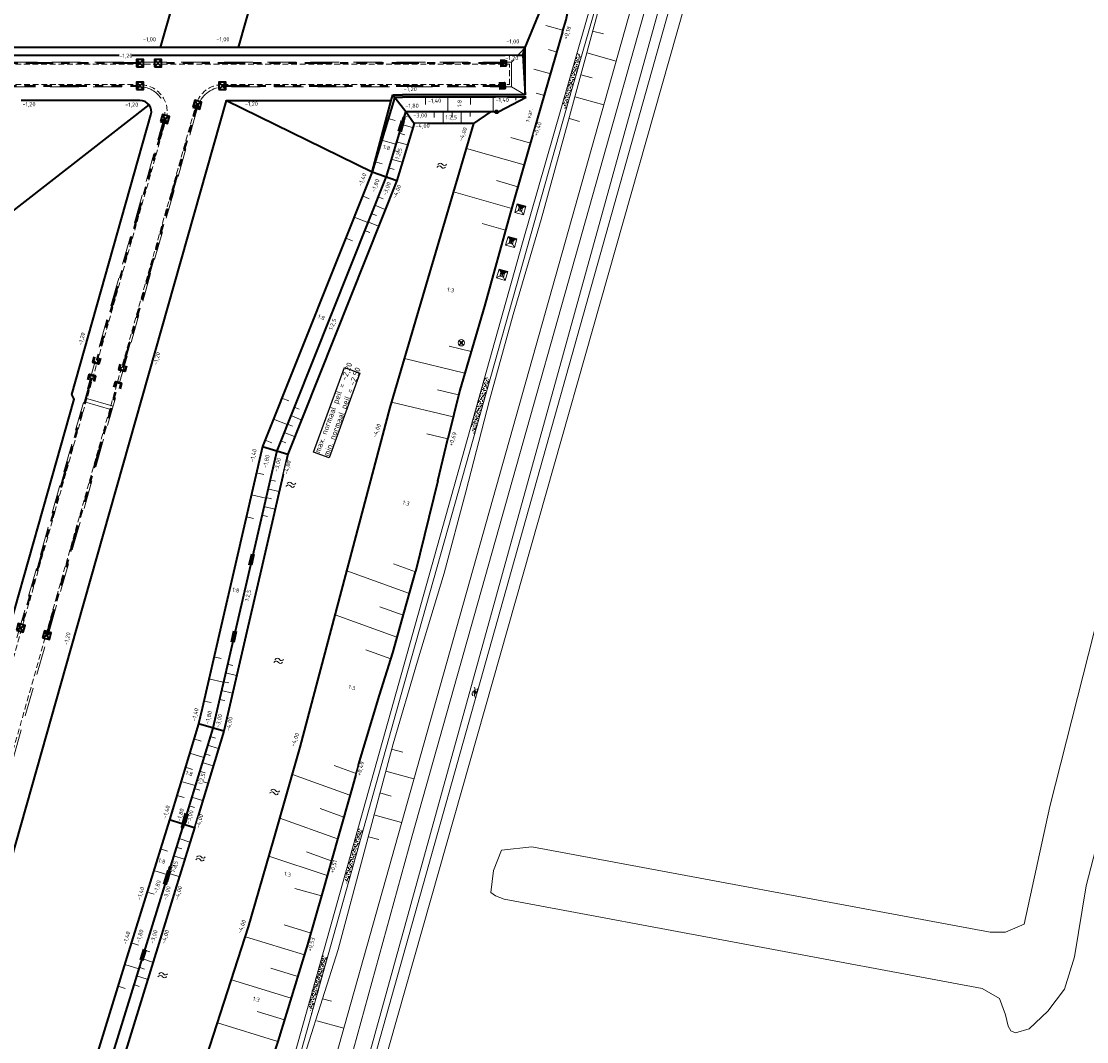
# Model space of a CAD drawing. Header units: metres. Extents: x 239845 to 242720, y 580286 to 584200.
# Tile 102 of 113: x 241046 to 241281, y 583690 to 583916. Entities that reach past the tile are written whole.
import ezdxf

# ---------------------------------------------------------------- set-up
doc = ezdxf.new("R2010")
doc.units = ezdxf.units.M
doc.linetypes.add('DASHED', pattern=[19.05, 12.7, -6.35])
doc.linetypes.add('RI-DRAINAGE', pattern=[19.2, 6, -1.8, 1.8, -1.8, 2.4, -1.8, 1.8, -1.8])
for name, color, linetype, lineweight in [('B-WA-GW-DIJK_KRUIN-G', 3, 'Continuous', 0), ('B-WA-GW-WATERGANG_SLOOT_BODEM-G', 5, 'Continuous', 0), ('B-WE-GR-BOS_GEMENGD-GV', 40, 'Continuous', 13), ('N-WA-RI-DRAINAGE_AFDEKKAP-G', 150, 'Continuous', 50), ('N-WA-RI-DRAINAGE_DRAIN_PP_100-G', 90, 'RI-DRAINAGE', 35), ('N-WE-BV-GELEIDECONSTRUCTIE_GELEIDERAIL_KUNSTWERK_VLP1DL13360-G', 210, 'BV-VLP1DL13360', 35), ('N-WE-GK-BESCHOEIING_DAMWAND_HOUT-G', 130, 'GK-BESCHOEIING', 35), ('N-WE-GW-GROND_ZAND_CUNETZAND-G', 2, 'Continuous', 35), ('N-WE-GW-GRONDWERK-G', 3, 'Continuous', 35), ('N-WE-GW-GRONDWERK-KAVEL-G', 60, 'Continuous', 35), ('N-WE-GW-GRONDWERK_BODEM-G', 2, 'DASHED', 18), ('N-WE-GW-GRONDWERK_BODEM_MEER-G', 150, 'Continuous', 35), ('N-WE-GW-GRONDWERK_INSTEEK_SLEUF-G_CONTOUR_ZANDCUNET', 52, 'Continuous', 35), ('N-WE-GW-GRONDWERK_INSTEEK_TALUD-G', 92, 'Continuous', 35), ('N-WE-GW-HOOGTELIJN-140', 114, 'Continuous', 35), ('N-WE-GW-TALUDARCERING_KORT-G', 90, 'Continuous', 18), ('N-WE-GW-TALUDARCERING_LANG-G', 60, 'Continuous', 13), ('N-WE-OG-TOPOGRAFIE-S @ 0.5', 7, 'Continuous', 18), ('N-WE-RI-HWA_DRAINEINDE-G', 30, 'Continuous', 35), ('N-WE-VH-HELLING_KNIKLIJN-G', 30, 'Continuous', 35), ('N-XX-AL-HOOGTELABEL-T25-M', 7, 'Continuous', 25), ('N-XX-XX-DETAIL3-GD', 2, 'Continuous', 35), ('T-WE-GR-MAAIVELD-G', 3, 'DASHED', 0), ('X-XX-AL-T25', 7, 'Continuous', 25)]:
    doc.layers.add(name, color=color, linetype=linetype, lineweight=lineweight)
for name, color, linetype, lineweight, true_color in [('B-WE-OG-TOPOGRAFIE-S', 9, 'Continuous', 9, 0x808080), ('B-WE-OG-TOPOGRAFIE-S @ 0.2', 9, 'Continuous', 9, 0x808080), ('B-WE-OG-TOPOGRAFIE-S @ 0.5', 9, 'Continuous', 9, 0x808080), ('B-WE-VH-VERHARDING_BETON-A', 7, 'Continuous', 18, 0x656565), ('B-WE-VW-VERKEERSTEKEN_OVERIG-S', 9, 'Continuous', 18, 0x808080), ('B-WE-VW-VERKEERSTEKEN_OVERIG-S @ 0.2', 9, 'Continuous', 18, 0x808080), ('B-WE-VW-VERKEERSTEKEN_OVERIG-S @ 0.5', 9, 'Continuous', 18, 0x808080), ('GBKN', 9, 'Continuous', 0, 0x808080), ('Meerstad  taludlijn-arcering', 9, 'Continuous', 0, 0x808080)]:
    doc.layers.add(name, color=color, linetype=linetype, lineweight=lineweight, true_color=true_color)
doc.styles.add('NLCS-ISO-ANNOTATIVE-T25', font='NLCS-ISO.ttf', dxfattribs={"height": 2.5})
doc.styles.add('NLCS-ISO-M1000-T25', font='NLCS-ISO.ttf', dxfattribs={"height": 2.5})
doc.linetypes.add('BV-VLP1DL13360', pattern='A,2,-1,[249,NLCS.SHX,S=0.5,R=0,X=0,Y=0],-1', length=4)
doc.linetypes.add('GK-BESCHOEIING', pattern='A,30,-5,[1,NLCS.shx,S=1,R=0,X=0,Y=0],-5', length=40)

# ---------------------------------------------------------------- blocks, each defined once
blk = doc.blocks.new('SOG-TOPOGRAFIE_WATER-SO')
at = {"flags": 128}
for points in [[(-1.91, 0.46), (-1.82, 0.6, -0.538831), (0.18, 0.63, 0.605168), (1.86, 0.83, -4.035705)], [(-2.28, -0.81), (-2.19, -0.67, -0.538831), (-0.18, -0.63, 0.605168), (1.49, -0.44, -4.035705)]]:
    blk.add_lwpolyline(points, format="xyb", dxfattribs=at)
blk = doc.blocks.new('*U115')
at = {"layer": 'B-WE-OG-TOPOGRAFIE-S @ 0.2', "xscale": 0.2, "yscale": 0.2, "zscale": 0.2, "rotation": 76.60135591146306}
blk.add_blockref('SOG-TOPOGRAFIE_WATER-SO', (241146.27, 583767.57), dxfattribs=at)
at = {"layer": 'B-WE-OG-TOPOGRAFIE-S @ 0.5', "xscale": 0.5, "yscale": 0.5, "zscale": 0.5, "rotation": 76.60135591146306}
blk.add_blockref('SOG-TOPOGRAFIE_WATER-SO', (241146.27, 583767.57), dxfattribs=at)
blk = doc.blocks.new('*U24')
h = blk.add_hatch(color=256)
h.dxf.hatch_style = 1
h.paths.add_polyline_path([(-1, -1), (0, 0), (-1, 1)])
at = {"flags": 128}
blk.add_lwpolyline([(-1, 1), (-1, -1), (1, -1), (1, 1)], close=True, dxfattribs=at)
for points in [[(-1, 1), (1, -1)], [(-1, -1), (1, 1)]]:
    blk.add_lwpolyline(points, dxfattribs=at)
blk = doc.blocks.new('*U150')
at = {"layer": 'B-WE-VW-VERKEERSTEKEN_OVERIG-S @ 0.2', "xscale": 0.4, "yscale": 0.4, "zscale": 0.4, "rotation": 254.4015765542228}
blk.add_blockref('*U24', (241156.3, 583874.16), dxfattribs=at)
at = {"layer": 'B-WE-VW-VERKEERSTEKEN_OVERIG-S @ 0.5', "rotation": 254.4015765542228}
blk.add_blockref('*U24', (241156.3, 583874.16), dxfattribs=at)
blk = doc.blocks.new('*U151')
at = {"layer": 'B-WE-VW-VERKEERSTEKEN_OVERIG-S @ 0.2', "xscale": 0.4, "yscale": 0.4, "zscale": 0.4, "rotation": 254.4015765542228}
blk.add_blockref('*U24', (241154.28, 583866.94), dxfattribs=at)
at = {"layer": 'B-WE-VW-VERKEERSTEKEN_OVERIG-S @ 0.5', "rotation": 254.4015765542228}
blk.add_blockref('*U24', (241154.28, 583866.94), dxfattribs=at)
blk = doc.blocks.new('*U152')
at = {"layer": 'B-WE-VW-VERKEERSTEKEN_OVERIG-S @ 0.2', "xscale": 0.4, "yscale": 0.4, "zscale": 0.4, "rotation": 254.4015765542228}
blk.add_blockref('*U24', (241152.27, 583859.71), dxfattribs=at)
at = {"layer": 'B-WE-VW-VERKEERSTEKEN_OVERIG-S @ 0.5', "rotation": 254.4015765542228}
blk.add_blockref('*U24', (241152.27, 583859.71), dxfattribs=at)
blk = doc.blocks.new('*U18')
at = {"flags": 128}
for points in [[(-1, 1), (1, -1)], [(-1, -1), (1, 1)]]:
    blk.add_lwpolyline(points, dxfattribs=at)
blk.add_circle((0, 0), 1.41)
blk = doc.blocks.new('*U153')
at = {"layer": 'B-WE-VW-VERKEERSTEKEN_OVERIG-S @ 0.2', "xscale": 0.2, "yscale": 0.2, "zscale": 0.2}
blk.add_blockref('*U18', (241143.25, 583844.69), dxfattribs=at)
at = {"layer": 'B-WE-VW-VERKEERSTEKEN_OVERIG-S @ 0.5', "xscale": 0.5, "yscale": 0.5, "zscale": 0.5}
blk.add_blockref('*U18', (241143.25, 583844.69), dxfattribs=at)
blk = doc.blocks.new('Beeindiging drain')
for points in [[(1.57, 1.57), (-1.58, -1.58)], [(1.57, -1.58), (-1.58, 1.57)]]:
    blk.add_lwpolyline(points)
blk.add_lwpolyline([(-1.58, -1.58), (1.57, -1.58), (1.57, 1.57), (-1.58, 1.57)], close=True)

msp = doc.modelspace()

# ---------------------------------------------------------------- hatches: boundary and pattern name
at = {"layer": 'B-WE-VH-VERHARDING_BETON-A'}
h = msp.add_hatch(dxfattribs=at)
h.set_pattern_fill('AVH-BETON', color=256, scale=0.5, pattern_type=2)
h.set_pattern_definition([(119.62294247, (123728.951, 291597.5609), (-1.0226902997, 0.2812553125), [0.03535534, -0.512652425, 0, -0.512652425]), (119.62294247, (123728.9894, 291597.61024), (-1.0226902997, 0.2812553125), [0.03535534, -0.512652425, 0, -0.512652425]), (52.12294247, (123728.9336, 291597.5916), (1.0226903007, -0.2812553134), [0.0625, -0.374647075, 0, -0.37397075]), (52.12294247, (123728.951, 291597.5609), (1.0226903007, -0.2812553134), [0.0625, -0.374647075, 0, -0.37397075]), (134.62294247, (123729.1258, 291597.2536), (-0.9676081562, -0.252456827), [0.046875, -0.4765625, 0, -0.4765625]), (194.62294247, (123729.1258, 291597.2536), (-0.2651700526, -0.9642016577), [0.046875, -0.4765625, 0, -0.4765625]), (74.62294247, (123729.0804, 291597.2417), (-0.7024381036, 0.7117448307), [0.046875, -0.4765625, 0, -0.4765625])])
edge = h.paths.add_edge_path()
edge.add_line((241168.86, 583908.8), (241165.61, 583897.48))
edge.add_line((241165.61, 583897.48), (241166.38, 583896.12))
edge.add_line((241166.38, 583896.12), (241169.83, 583908.13))
edge.add_arc((241140.94, 583867.65), 49.73, 54.4856, 55.8515)
h = msp.add_hatch(dxfattribs=at)
h.set_pattern_fill('AVH-BETON', color=256, scale=0.5, pattern_type=2)
h.set_pattern_definition([(119.62294247, (123615.5492, 291642.18496), (-1.0226902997, 0.2812553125), [0.03535534, -0.512652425, 0, -0.512652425]), (119.62294247, (123615.58754, 291642.2343), (-1.0226902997, 0.2812553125), [0.03535534, -0.512652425, 0, -0.512652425]), (52.12294247, (123615.5317, 291642.2157), (1.0226903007, -0.2812553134), [0.0625, -0.374647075, 0, -0.37397075]), (52.12294247, (123615.5492, 291642.185), (1.0226903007, -0.2812553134), [0.0625, -0.374647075, 0, -0.37397075]), (134.62294247, (123615.7239, 291641.8776), (-0.9676081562, -0.252456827), [0.046875, -0.4765625, 0, -0.4765625]), (194.62294247, (123615.7239, 291641.8776), (-0.2651700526, -0.9642016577), [0.046875, -0.4765625, 0, -0.4765625]), (74.62294247, (123615.6786, 291641.8658), (-0.7024381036, 0.7117448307), [0.046875, -0.4765625, 0, -0.4765625])])
edge = h.paths.add_edge_path()
edge.add_line((241148.48, 583837.16), (241145.4, 583826.21))
edge.add_line((241145.4, 583826.21), (241146.15, 583824.39))
edge.add_line((241146.15, 583824.39), (241149.63, 583836.74))
edge.add_arc((241148.5, 583835.44), 1.72, 48.9407, 90.5813)
h = msp.add_hatch(dxfattribs=at)
h.set_pattern_fill('AVH-BETON', color=256, scale=0.5, pattern_type=2)
h.set_pattern_definition([(119.62294247, (123587.3294, 291542.5106), (-1.0226902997, 0.2812553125), [0.03535534, -0.512652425, 0, -0.512652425]), (119.62294247, (123587.3678, 291542.55995), (-1.0226902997, 0.2812553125), [0.03535534, -0.512652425, 0, -0.512652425]), (52.12294247, (123587.3119, 291542.54135), (1.0226903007, -0.2812553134), [0.0625, -0.374647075, 0, -0.37397075]), (52.12294247, (123587.3294, 291542.5106), (1.0226903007, -0.2812553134), [0.0625, -0.374647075, 0, -0.37397075]), (134.62294247, (123587.5042, 291542.2033), (-0.9676081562, -0.252456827), [0.046875, -0.4765625, 0, -0.4765625]), (194.62294247, (123587.5042, 291542.2033), (-0.2651700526, -0.9642016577), [0.046875, -0.4765625, 0, -0.4765625]), (74.62294247, (123587.4588, 291542.1914), (-0.7024381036, 0.7117448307), [0.046875, -0.4765625, 0, -0.4765625])])
edge = h.paths.add_edge_path()
edge.add_line((241120.45, 583737.49), (241117.33, 583726.39))
edge.add_line((241117.33, 583726.39), (241118.08, 583724.68))
edge.add_line((241118.08, 583724.68), (241121.54, 583737.03))
edge.add_arc((241119.98, 583734.85), 2.68, 54.3415, 79.9669)
h = msp.add_hatch(dxfattribs=at)
h.set_pattern_fill('AVH-BETON', color=256, scale=0.5, pattern_type=2)
h.set_pattern_definition([(119.62294247, (123579.377, 291514.409), (-1.0226902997, 0.2812553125), [0.03535534, -0.512652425, 0, -0.512652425]), (119.62294247, (123579.4154, 291514.4583), (-1.0226902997, 0.2812553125), [0.03535534, -0.512652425, 0, -0.512652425]), (52.12294247, (123579.3595, 291514.4397), (1.0226903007, -0.2812553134), [0.0625, -0.374647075, 0, -0.37397075]), (52.12294247, (123579.377, 291514.409), (1.0226903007, -0.2812553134), [0.0625, -0.374647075, 0, -0.37397075]), (134.62294247, (123579.55175, 291514.1017), (-0.9676081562, -0.252456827), [0.046875, -0.4765625, 0, -0.4765625]), (194.62294247, (123579.55175, 291514.1017), (-0.2651700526, -0.9642016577), [0.046875, -0.4765625, 0, -0.4765625]), (74.62294247, (123579.5064, 291514.0898), (-0.7024381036, 0.7117448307), [0.046875, -0.4765625, 0, -0.4765625])])
edge = h.paths.add_edge_path()
edge.add_line((241112.56, 583709.39), (241109.43, 583698.27))
edge.add_line((241109.43, 583698.27), (241110.18, 583696.56))
edge.add_line((241110.18, 583696.56), (241113.65, 583708.91))
edge.add_arc((241111.7, 583705.94), 3.55, 56.6826, 76.0403)

# ---------------------------------------------------------------- linework, layer by layer
at = {"layer": 'B-WE-GR-BOS_GEMENGD-GV', "flags": 128}
msp.add_lwpolyline([(241309.29, 583832.48), (241281.3, 583724.73), (241278.78, 583709.02), (241276.56, 583701.91), (241272.86, 583697.01), (241268.71, 583693.16), (241265.74, 583692.27), (241264.71, 583692.72), (241264.12, 583693.75), (241263.52, 583696.27), (241262.19, 583699.83), (241258.34, 583702.05), (241152.73, 583721.77), (241150.8, 583722.51), (241149.76, 583723.25), (241150.36, 583728.14), (241152.13, 583732.58), (241158.8, 583733.33), (241260.12, 583714.5), (241263.52, 583714.5), (241267.67, 583716.28), (241267.67, 583716.28), (241267.67, 583716.28), (241273.3, 583742.22), (241301.44, 583853.08)], dxfattribs=at)
at = {"layer": 'Meerstad  taludlijn-arcering', "flags": 128}
for points in [[(241172.25, 583913.53), (241174.7, 583912.9)], [(241170.97, 583908.71), (241177.45, 583906.9)], [(241169.68, 583903.88), (241172.13, 583903.19)], [(241168.37, 583899.05), (241174.74, 583897.28)], [(241167.13, 583894.21), (241169.4, 583893.58)], [(241127.84, 583754.91), (241130.29, 583754.27)], [(241126.55, 583750.08), (241132.75, 583748.36)], [(241125.27, 583745.25), (241127.72, 583744.57)], [(241123.95, 583740.43), (241130.04, 583738.73)], [(241122.71, 583735.58), (241124.99, 583734.95)], [(241112.55, 583699.79), (241114.55, 583699.27)], [(241111.33, 583694.94), (241117.26, 583693.29)]]:
    msp.add_lwpolyline(points, dxfattribs=at)
at = {"layer": 'N-WA-RI-DRAINAGE_AFDEKKAP-G', "flags": 128}
for points in [[(241151.8, 583907.06), (241153.05, 583907.1), (241153.09, 583905.85), (241151.84, 583905.81)], [(241151.55, 583902.06), (241152.8, 583902.1), (241152.84, 583900.85), (241151.59, 583900.81)], [(241063.41, 583841.27), (241063.09, 583840.06), (241061.88, 583840.37), (241062.2, 583841.58)], [(241069.17, 583839.63), (241068.86, 583838.42), (241067.65, 583838.74), (241067.96, 583839.95)], [(241060.8, 583836.48), (241061.11, 583837.69), (241062.32, 583837.38), (241062.01, 583836.17)], [(241066.56, 583834.85), (241066.87, 583836.06), (241068.08, 583835.75), (241067.77, 583834.54)]]:
    msp.add_lwpolyline(points, dxfattribs=at)
at = {"layer": 'N-WA-RI-DRAINAGE_DRAIN_PP_100-G', "flags": 128}
for points in [[(241072.23, 583906.46), (241047.96, 583906.46), (241014.25, 583906.46), (240996.92, 583906.46)], [(241153.07, 583906.46), (241076.23, 583906.46)], [(240996.92, 583901.46), (241014.25, 583901.46), (241047.96, 583901.46), (241072.23, 583901.46)], [(241090.42, 583901.46), (241152.82, 583901.46)], [(241068.42, 583839.16), (241084.89, 583897.28)], [(241077.77, 583894.14), (241062.64, 583840.8)], [(241061.55, 583836.95), (241053.16, 583807.34), (241045.89, 583781.73)], [(241051.67, 583780.09), (241067.32, 583835.32)]]:
    msp.add_lwpolyline(points, dxfattribs=at)
at = {"layer": 'N-WE-BV-GELEIDECONSTRUCTIE_GELEIDERAIL_KUNSTWERK_VLP1DL13360-G'}
for points in [[(241151.53, 583895.71), (241130.93, 583895.71), (241130.33, 583893.71)], [(241081.84, 583738.32), (241078.7, 583728.14)]]:
    msp.add_lwpolyline(points, dxfattribs=at)
at = {"layer": 'N-WE-GK-BESCHOEIING_DAMWAND_HOUT-G', "ltscale": 0.5, "flags": 128}
for points in [[(241130.33, 583893.71), (241126.61, 583881.39), (241102.45, 583820.83), (241096.63, 583795.59)], [(241129.37, 583891.4), (241130.08, 583893.79)], [(241130.57, 583893.64), (241129.85, 583891.26)], [(241096.38, 583795.64), (241096.93, 583798.08)], [(241097.43, 583797.95), (241096.87, 583795.53)], [(241096.63, 583795.59), (241088.3, 583759.55), (241081.84, 583738.32)], [(241092.45, 583778.6), (241093, 583781.04)], [(241093.5, 583780.92), (241092.94, 583778.5)], [(241077.5, 583725.1), (241078.23, 583727.49)], [(241078.7, 583728.14), (241077.74, 583725.03)], [(241078.71, 583727.34), (241077.98, 583724.96)], [(241077.74, 583725.03), (241042.47, 583610.82), (241038.19, 583596.96)], [(241072.34, 583708.37), (241073.07, 583710.76)], [(241073.55, 583710.6), (241072.82, 583708.23)]]:
    msp.add_lwpolyline(points, dxfattribs=at)
at = {"layer": 'N-WE-GW-GROND_ZAND_CUNETZAND-G', "flags": 128}
msp.add_lwpolyline([(240810.93, 583908.21), (241156.84, 583908.21)], dxfattribs=at)
at = {"layer": 'N-WE-GW-GRONDWERK-G', "flags": 128}
for points in [[(241165.64, 583913.35), (241160.08, 583894.33), (241154.08, 583873.27), (241148.36, 583852.76), (241142.91, 583834.22), (241140.29, 583823.47)], [(241128.51, 583898.97), (241128.14, 583899.48)], [(241128.51, 583898.97), (241128.66, 583898.77)], [(241128.66, 583898.77), (241130.95, 583895.76), (241132.84, 583893.15)], [(241151.53, 583895.76), (241157.55, 583898.97)], [(241146, 583893.15), (241149.74, 583895.71)], [(241123.53, 583882.47), (241129.03, 583880.54)], [(241138.03, 583814.18), (241140.29, 583823.47)], [(241099.33, 583821.81), (241104.9, 583820.06)], [(241138.03, 583814.18), (241133.14, 583794.13)], [(241120.55, 583751.49), (241125.18, 583766.85), (241128.11, 583776.18), (241130.63, 583785.16), (241133.14, 583794.13)], [(241090.77, 583758.89), (241085.18, 583760.5)], [(241084.23, 583737.58), (241078.73, 583739.28)]]:
    msp.add_lwpolyline(points, dxfattribs=at)
at = {"layer": 'N-WE-GW-GRONDWERK-KAVEL-G', "flags": 128}
for points in [[(241165.64, 583913.35), (241166.42, 583916.05), (241168.91, 583928.83), (241168.53, 583934.19), (241148.43, 583939.39), (241151.27, 583949.54), (241104.38, 583946.78), (241093.92, 583909.89)], [(241076.77, 583909.89), (241079.47, 583919.41)]]:
    msp.add_lwpolyline(points, dxfattribs=at)
at = {"layer": 'N-WE-GW-GRONDWERK_BODEM-G', "ltscale": 0.5, "flags": 128}
for points in [[(241047.96, 583906.71), (241014.25, 583906.71), (240938.84, 583906.71), (240847.67, 583906.71), (240811.78, 583906.71)], [(241154.36, 583906.71), (241047.96, 583906.71)], [(241154.36, 583901.21), (241154.36, 583906.71)], [(241015.7, 583652.31), (241085.13, 583897.21)], [(241066.05, 583829.91), (241059.8, 583831.68)], [(241066.28, 583830.7), (241060.02, 583832.47)]]:
    msp.add_lwpolyline(points, dxfattribs=at)
for points in [[(241014.25, 583901.21), (241047.96, 583901.21), (241072.23, 583901.21, -0.497647), (241077.53, 583894.21), (241052.92, 583807.41), (241009.45, 583654.08)], [(241085, 583896.75, -0.318669), (241090.42, 583901.21), (241154.36, 583901.21)]]:
    msp.add_lwpolyline(points, format="xyb", dxfattribs=at)
at = {"layer": 'N-WE-GW-GRONDWERK_BODEM_MEER-G', "flags": 128}
for points in [[(241146, 583893.15), (241132.84, 583893.15), (241129.03, 583880.54), (241104.9, 583820.06), (241099.01, 583794.54), (241095.86, 583780.89), (241090.77, 583758.89)], [(241090.77, 583758.89), (241084.29, 583737.56), (241080.04, 583723.79), (241076.68, 583712.92), (241076.68, 583712.92), (241044.92, 583610.06), (241041.56, 583599.19), (241041.56, 583599.18), (241035.71, 583580.25), (241030.38, 583555.34)]]:
    msp.add_lwpolyline(points, dxfattribs=at)
at = {"layer": 'N-WE-GW-GRONDWERK_INSTEEK_SLEUF-G_CONTOUR_ZANDCUNET', "flags": 128}
for points in [[(241157.34, 583909.89), (241014.17, 583909.89)], [(241157.34, 583899.47), (241157.34, 583909.89)], [(241048.34, 583746.54), (241057.04, 583777.22), (241091.35, 583898.23), (241127.77, 583898.23), (241128.14, 583899.48)], [(241128.14, 583899.48), (241130.25, 583899.47)], [(241157.34, 583899.47), (241130.25, 583899.47)], [(240997.02, 583565.52), (241048.34, 583746.54)]]:
    msp.add_lwpolyline(points, dxfattribs=at)
msp.add_lwpolyline([(240845.84, 583553.04, -0.022461), (240890.2, 583542.59), (240968.85, 583520.29), (240970.63, 583526.48, 0.166791), (240970.65, 583526.5), (240971.05, 583527.92), (241013.27, 583676.86), (241013.78, 583677.14), (241028.65, 583729.58), (241028.62, 583729.63), (241050.84, 583808), (241057.72, 583832.27), (241057.16, 583833.29), (241074.66, 583895.02, 0.497647), (241072.23, 583898.23), (241047.96, 583898.23), (241045.98, 583898.23)], format="xyb", dxfattribs=at)
at = {"layer": 'N-WE-GW-GRONDWERK_INSTEEK_TALUD-G', "flags": 128}
msp.add_lwpolyline([(241120.55, 583751.49), (241119.1, 583746.4), (241115.94, 583735.28), (241112.61, 583723.54), (241109.28, 583711.79), (241102.69, 583690.36), (241097.04, 583673.3), (241094.35, 583664), (241082.39, 583633.56), (241078.02, 583631.36), (241074.82, 583616.84)], dxfattribs=at)
at = {"layer": 'N-WE-GW-HOOGTELIJN-140'}
for points in [[(241128.45, 583898.75), (241123.53, 583882.47), (241099.33, 583821.81), (241093.34, 583795.85), (241090.19, 583782.19), (241085.96, 583763.92)], [(241128.45, 583898.75), (241128.51, 583898.97), (241130.25, 583898.97)], [(241157.55, 583898.97), (241130.25, 583898.97)]]:
    msp.add_lwpolyline(points, dxfattribs=at)
msp.add_lwpolyline([(241085.96, 583763.92), (241085.18, 583760.5), (241078.73, 583739.28), (241074.48, 583725.51), (241069.36, 583708.94), (241069.36, 583708.94), (241039.36, 583611.78), (241034.23, 583595.21), (241034.24, 583595.21), (241030.07, 583581.72), (241024.76, 583556.88), (241024.07, 583555.32, -0.289168), (241021.27, 583554.49), (240995.49, 583561.8), (240983.21, 583518.51)], format="xyb", dxfattribs=at)
at = {"layer": 'N-WE-GW-TALUDARCERING_KORT-G'}
for points in [[(241162.48, 583909.44), (241164.34, 583908.92)], [(241135.3, 583898.97), (241135.3, 583897.34)], [(241145.3, 583898.97), (241145.3, 583897.34)], [(241155.3, 583898.97), (241155.3, 583898.28)], [(241159.79, 583899.8), (241161.66, 583899.28)], [(241128.65, 583893.79), (241127.09, 583894.26)], [(241130.68, 583894.85), (241131.25, 583894.68)], [(241137.23, 583895.71), (241137.23, 583894.46)], [(241141.23, 583895.71), (241141.23, 583894.46)], [(241145.23, 583895.71), (241145.23, 583894.64)], [(241129.52, 583891.02), (241130.79, 583890.64)], [(241154.17, 583890.02), (241158.5, 583888.79)], [(241128.36, 583887.19), (241129.6, 583886.82)], [(241125.76, 583884.22), (241124.2, 583884.69)], [(241127.21, 583883.37), (241128.4, 583883)], [(241151.02, 583880.52), (241155.76, 583879.17)], [(241121.39, 583877.12), (241122.91, 583876.51)], [(241124.84, 583876.95), (241126, 583876.48)], [(241123.35, 583873.23), (241124.52, 583872.77)], [(241147.86, 583871.02), (241153.02, 583869.55)], [(241121.87, 583869.52), (241123.03, 583869.05)], [(241117.69, 583867.83), (241119.2, 583867.22)], [(241145.43, 583842.8), (241140.56, 583843.97)], [(241142.62, 583833.2), (241137.98, 583834.31)], [(241103.59, 583832.49), (241105.1, 583831.88)], [(241106.29, 583830.46), (241107.45, 583830)], [(241104.81, 583826.74), (241105.97, 583826.28)], [(241140.29, 583823.47), (241135.66, 583824.58)], [(241099.89, 583823.2), (241101.4, 583822.59)], [(241103.33, 583823.03), (241104.49, 583822.56)], [(241097.99, 583815.98), (241099.57, 583815.61)], [(241100.96, 583814.38), (241102.18, 583814.1)], [(241100.06, 583810.49), (241101.28, 583810.2)], [(241095.74, 583806.23), (241097.32, 583805.87)], [(241099.16, 583806.59), (241100.38, 583806.31)], [(241128.28, 583795.89), (241133.14, 583794.13)], [(241125.21, 583786.36), (241130.4, 583784.49)], [(241122.15, 583776.84), (241127.67, 583774.85)], [(241088.59, 583775.31), (241090.18, 583774.94)], [(241091.57, 583773.71), (241092.79, 583773.43)], [(241090.67, 583769.82), (241091.89, 583769.54)], [(241086.34, 583765.56), (241087.93, 583765.2)], [(241089.77, 583765.92), (241090.99, 583765.64)], [(241087.74, 583757.72), (241088.94, 583757.35)], [(241084.17, 583757.17), (241085.73, 583756.7)], [(241086.58, 583753.89), (241087.77, 583753.53)], [(241082.27, 583750.93), (241083.86, 583750.45)], [(241115.14, 583751.32), (241120, 583749.56)], [(241085.42, 583750.06), (241086.61, 583749.7)], [(241084.25, 583746.24), (241085.45, 583745.87)], [(241080.38, 583744.69), (241081.99, 583744.21)], [(241083.09, 583742.41), (241084.28, 583742.05)], [(241112.07, 583741.8), (241117.26, 583739.92)], [(241076.76, 583732.9), (241078.32, 583732.41)], [(241081.45, 583732.87), (241080.26, 583733.25)], [(241109, 583732.27), (241114.52, 583730.28)], [(241080.24, 583729.06), (241079.05, 583729.44)], [(241073.81, 583723.34), (241075.37, 583722.86)], [(241112.32, 583722.52), (241106.48, 583724.16)], [(241104.07, 583716.09), (241110.04, 583714.26)], [(241070.34, 583712.11), (241071.9, 583711.63)], [(241074.44, 583710.17), (241073.25, 583710.55)], [(241073.23, 583706.36), (241072.04, 583706.74)], [(241101.13, 583706.54), (241107.1, 583704.7)], [(241067.39, 583702.55), (241068.95, 583702.07)], [(241072.08, 583702.53), (241070.89, 583702.91)], [(241098.13, 583697), (241104.16, 583695.14)]]:
    msp.add_lwpolyline(points, dxfattribs=at)
at = {"layer": 'N-WE-GW-TALUDARCERING_LANG-G'}
for points in [[(241161.96, 583914.77), (241165.69, 583913.73)], [(241159.27, 583905.14), (241163, 583904.1)], [(241140.3, 583898.97), (241140.3, 583895.71)], [(241150.3, 583898.97), (241150.3, 583895.71)], [(241139.23, 583895.71), (241139.23, 583893.21)], [(241143.23, 583895.71), (241143.23, 583893.21)], [(241130.1, 583892.94), (241132.49, 583892.22)], [(241128.77, 583888.53), (241125.64, 583889.47)], [(241128.94, 583889.11), (241131.33, 583888.39)], [(241144.36, 583887.62), (241157.13, 583883.98)], [(241127.78, 583885.28), (241130.18, 583884.56)], [(241141.54, 583878.02), (241154.39, 583874.36)], [(241124.1, 583875.09), (241126.42, 583874.16)], [(241119.54, 583872.47), (241122.57, 583871.26)], [(241122.61, 583871.37), (241124.94, 583870.45)], [(241144.02, 583838), (241130.68, 583841.19)], [(241141.45, 583828.33), (241127.85, 583831.59)], [(241105.55, 583828.6), (241107.87, 583827.67)], [(241101.74, 583827.84), (241104.77, 583826.63)], [(241104.07, 583824.89), (241106.39, 583823.96)], [(241100.51, 583812.43), (241102.95, 583811.87)], [(241096.86, 583811.1), (241100.04, 583810.37)], [(241099.61, 583808.54), (241102.05, 583807.97)], [(241117.95, 583794.3), (241131.77, 583789.31)], [(241115.38, 583784.6), (241129.03, 583779.67)], [(241091.12, 583771.77), (241093.56, 583771.2)], [(241087.47, 583770.44), (241090.64, 583769.7)], [(241090.22, 583767.87), (241092.66, 583767.31)], [(241087.16, 583755.8), (241089.55, 583755.08)], [(241083.22, 583754.05), (241086.34, 583753.1)], [(241086, 583751.98), (241088.39, 583751.25)], [(241084.83, 583748.15), (241087.23, 583747.42)], [(241105.91, 583749.33), (241118.63, 583744.74)], [(241081.32, 583747.81), (241084.44, 583746.87)], [(241083.67, 583744.32), (241086.06, 583743.6)], [(241103.15, 583739.7), (241115.89, 583735.1)], [(241083.25, 583734.4), (241080.87, 583735.16)], [(241082.04, 583730.59), (241079.66, 583731.34)], [(241100.72, 583731.26), (241113.59, 583727.01)], [(241075.28, 583728.12), (241078.4, 583727.16)], [(241080.83, 583726.77), (241078.44, 583727.53)], [(241095.52, 583713.49), (241108.57, 583709.48)], [(241075.03, 583707.89), (241072.65, 583708.65)], [(241068.86, 583707.33), (241071.98, 583706.37)], [(241073.82, 583704.08), (241071.43, 583704.83)], [(241092.44, 583703.98), (241105.63, 583699.92)], [(241089.37, 583694.46), (241102.69, 583690.36)]]:
    msp.add_lwpolyline(points, dxfattribs=at)
at = {"layer": 'N-WE-VH-HELLING_KNIKLIJN-G', "flags": 128}
for points in [[(241029.4, 583862.32), (241074.24, 583897.23)], [(241091.35, 583898.23), (241123.53, 583882.47)], [(241123.53, 583882.47), (241127.77, 583898.23)]]:
    msp.add_lwpolyline(points, dxfattribs=at)
at = {"layer": 'N-XX-XX-DETAIL3-GD', "flags": 128}
for points in [[(241130.33, 583893.71), (241130.6, 583893.88), (241130.76, 583894.36), (241130.66, 583894.65), (241130.38, 583894.48), (241130.22, 583894.01)], [(241150.54, 583895.71), (241150.79, 583895.51), (241151.29, 583895.52), (241151.53, 583895.71), (241151.28, 583895.91), (241150.78, 583895.91)]]:
    msp.add_lwpolyline(points, close=True, dxfattribs=at)
for points in [[(241130.22, 583894.01), (241130.76, 583894.36)], [(241130.6, 583893.88), (241130.38, 583894.48)], [(241150.78, 583895.91), (241151.29, 583895.52)], [(241150.79, 583895.51), (241151.28, 583895.91)]]:
    msp.add_lwpolyline(points, dxfattribs=at)
at = {"layer": 'T-WE-GR-MAAIVELD-G', "ltscale": 0.1}
msp.add_line((240812.28, 583906.21), (241153.86, 583906.21), dxfattribs=at)
at = {"layer": 'T-WE-GR-MAAIVELD-G', "ltscale": 0.1, "flags": 128}
msp.add_lwpolyline([(241153.86, 583901.71), (241153.86, 583906.21)], dxfattribs=at)
at = {"layer": 'T-WE-GR-MAAIVELD-G', "ltscale": 0.1}
for points in [[(241040.01, 583739.88), (241053.8, 583788.52, -0.002172), (241053.81, 583788.57), (241084.65, 583897.35, -0.335431), (241090.42, 583901.71), (241153.86, 583901.71)], [(241053.4, 583807.27), (241078.01, 583894.07, 0.497647), (241072.23, 583901.71)]]:
    msp.add_lwpolyline(points, format="xyb", dxfattribs=at)
msp.add_lwpolyline([(241053.4, 583807.27), (241012, 583661.25)], dxfattribs=at)

# ---------------------------------------------------------------- block references
at = {"layer": 'B-WE-OG-TOPOGRAFIE-S'}
msp.add_blockref('*U115', (0, 0), dxfattribs=at)
at = {"layer": 'B-WE-VW-VERKEERSTEKEN_OVERIG-S'}
for name in ['*U150', '*U151', '*U152', '*U153']:
    msp.add_blockref(name, (0, 0), dxfattribs=at)
at = {"layer": 'N-WE-OG-TOPOGRAFIE-S @ 0.5'}
for p, xscale, yscale, zscale, rotation in [((241139, 583883.78), 0.4999999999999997, 0.4999999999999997, 0.4999999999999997, 356.2021157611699), ((241105.69, 583813.3), 0.4999999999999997, 0.4999999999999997, 0.4999999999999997, 356.2021157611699), ((241102.98, 583774.4), 0.4999999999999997, 0.4999999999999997, 0.4999999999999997, 356.2021157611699), ((241102.09, 583745.44), 0.4999999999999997, 0.4999999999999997, 0.4999999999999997, 350.6884358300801), ((241085.71, 583730.77), 0.4999999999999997, 0.4999999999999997, 0.4999999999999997, 356.2021157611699), ((241077.35, 583704.96), 0.499999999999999, 0.499999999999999, 0.499999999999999, 356.9661148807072)]:
    msp.add_blockref('SOG-TOPOGRAFIE_WATER-SO', p, dxfattribs=dict(at, xscale=xscale, yscale=yscale, zscale=zscale, rotation=rotation))
at = {"layer": 'N-WE-RI-HWA_DRAINEINDE-G'}
for p, xscale, yscale, zscale, rotation in [((241072.23, 583906.46), 0.4999999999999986, 0.4999999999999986, 0.4999999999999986, 359.663893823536), ((241076.23, 583906.46), 0.4999999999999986, 0.4999999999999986, 0.4999999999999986, 359.663893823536), ((241072.23, 583901.46), 0.4999999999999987, 0.4999999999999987, 0.4999999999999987, 359.663893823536), ((241090.42, 583901.46), 0.4999999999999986, 0.4999999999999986, 0.4999999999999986, 359.663893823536), ((241084.89, 583897.28), 0.4999999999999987, 0.4999999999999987, 0.4999999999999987, 344.0254705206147), ((241077.77, 583894.14), 0.4999999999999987, 0.4999999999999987, 0.4999999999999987, 344.0254705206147), ((241045.89, 583781.73), 0.4999999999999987, 0.4999999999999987, 0.4999999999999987, 344.0254705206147), ((241051.67, 583780.09), 0.4999999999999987, 0.4999999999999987, 0.4999999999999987, 344.0254705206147)]:
    msp.add_blockref('Beeindiging drain', p, dxfattribs=dict(at, xscale=xscale, yscale=yscale, zscale=zscale, rotation=rotation))

# ---------------------------------------------------------------- next in the draw order: texts
at = {"layer": 'N-XX-AL-HOOGTELABEL-T25-M', "char_height": 0.9, "attachment_point": 1, "style": 'NLCS-ISO-M1000-T25', "bg_fill": 3, "box_fill_scale": 1, "bg_fill_color": 256, "bg_fill_transparency": 0}
for s, width, insert, rotation in [('+0,18', 2.6072, (241165.78, 583911.91), 71.8227), ('1:8', 1.3945, (241142.36, 583896.8), 87.719), ('1:2,5', 1.3945, (241139.73, 583894.96), 0.1972), ('-4,00', 2.6072, (241142.61, 583889.47), 68.6376), ('+0,40', 2.6072, (241159.19, 583890.6), 71.9122), ('1:2,5', 1.3945, (241128.6, 583885.38), 72.5816), ('-4,00', 2.6072, (241127.98, 583876.82), 68.2697), ('1:3', 2.6072, (241140.24, 583856.95), 348.6178), ('1:2,5', 1.3945, (241113.93, 583847.73), 69.2591), ('-1,20', 2.6072, (241058.58, 583844.26), 76.2606), ('-1,20', 2.6072, (241075.17, 583839.91), 76.2606), ('+0,69', 2.6072, (241140.42, 583822.07), 71.9122), ('-1,40', 2.6072, (241096.5, 583818.47), 76.7194), ('-4,00', 2.6072, (241104.02, 583815.73), 76.7194), ('1:3', 2.6072, (241130.42, 583809.92), 345.0072), ('1:2,5', 1.3945, (241095.37, 583787.73), 77.384), ('-1,20', 2.6072, (241055.36, 583778.03), 76.2606), ('1:3', 2.6072, (241118.44, 583769.15), 345.0072), ('-1,40', 2.6072, (241083.67, 583761.19), 77.3385), ('-4,00', 2.6072, (241091.18, 583759.05), 77.3385), ('+0,49', 2.6072, (241120.12, 583749.22), 75.0062), ('1:2,5', 1.3945, (241085.09, 583747.24), 73.5602), ('-1,40', 2.6072, (241077.19, 583739.76), 73.6643), ('-4,00', 2.6072, (241084.51, 583737.66), 73.6643), ('1:2,5', 1.3945, (241079.05, 583727.87), 73.5602), ('+0,51', 2.6072, (241114.19, 583727.69), 75.0062), ('1:3', 2.6072, (241104.23, 583727.91), 345.0072), ('-1,40', 2.6072, (241071.53, 583721.78), 73.6643), ('-4,00', 2.6072, (241079.84, 583721.78), 73.6643), ('-1,80', 2.6072, (241071.34, 583712.35), 73.6643), ('-1,40', 2.6072, (241068.4, 583711.93), 73.6643), ('-4,00', 2.6072, (241076.93, 583712.11), 73.6643), ('+0,53', 2.6072, (241109.24, 583710.4), 75.0062), ('1:3', 2.6072, (241097.33, 583700.3), 345.0072)]:
    msp.add_mtext_dynamic_manual_height_columns(s, width=width, gutter_width=6.25, heights=[0], dxfattribs=dict(at, insert=insert, rotation=rotation))
for s, insert in [('-1,00', (241072.88, 583912.18)), ('-1,00', (241089.12, 583912.18)), ('-1,00', (241153.17, 583911.71)), ('-1,20', (241067.69, 583908.55)), ('-1,20', (241130.52, 583901.2)), ('-1,40', (241135.85, 583898.63)), ('-1,40', (241150.81, 583898.8)), ('-1,20', (241046.26, 583897.83)), ('-1,20', (241068.97, 583897.76)), ('-1,20', (241095.41, 583897.94)), ('-1,80', (241130.88, 583897.5))]:
    msp.add_mtext_dynamic_manual_height_columns(s, width=2.6072, gutter_width=6.25, heights=[0], dxfattribs=dict(at, insert=insert))
at = {"layer": 'X-XX-AL-T25', "insert": (241110.79, 583820.65), "char_height": 1.25, "width": 19.5839, "attachment_point": 1, "rotation": 69.9345, "style": 'NLCS-ISO-ANNOTATIVE-T25', "bg_fill": 19, "box_fill_scale": 1.125, "bg_fill_color": 256, "bg_fill_transparency": 0}
msp.add_mtext('max. normaal peil = -2,20\\Pmin. normaal peil = -2,50', dxfattribs=at)

# ---------------------------------------------------------------- next in the draw order: linework, layer by layer
at = {"layer": 'GBKN', "flags": 128}
for points in [[(241180.61, 583945.38), (241167.3, 583899.37)], [(241101.33, 583597.86), (241136.57, 583721.98)]]:
    msp.add_lwpolyline(points, dxfattribs=at)
at = {"layer": 'N-WE-GK-BESCHOEIING_DAMWAND_HOUT-G', "ltscale": 0.5, "flags": 128}
msp.add_lwpolyline([(241078.94, 583728.06), (241078.22, 583725.69)], dxfattribs=at)
at = {"layer": 'N-WE-GW-GRONDWERK_BODEM-G', "ltscale": 0.5, "flags": 128}
for points in [[(241154.36, 583906.71), (241157.34, 583909.89)], [(241154.36, 583901.21), (241157.34, 583899.47)]]:
    msp.add_lwpolyline(points, dxfattribs=at)
at = {"layer": 'N-WE-VH-HELLING_KNIKLIJN-G', "flags": 128}
msp.add_lwpolyline([(241157.34, 583909.89), (241167.47, 583934.47)], dxfattribs=at)
at = {"layer": 'T-WE-GR-MAAIVELD-G', "ltscale": 0.1, "flags": 128}
msp.add_lwpolyline([(240881.69, 583828.52), (240886.81, 583848.19), (240906.92, 583897.96, -0.305718), (240912.48, 583901.71), (241072.23, 583901.71)], format="xyb", dxfattribs=at)

# ---------------------------------------------------------------- next in the draw order: texts
at = {"layer": 'N-XX-AL-HOOGTELABEL-T25-M', "char_height": 0.9, "attachment_point": 1, "style": 'NLCS-ISO-M1000-T25', "bg_fill": 3, "box_fill_scale": 1, "bg_fill_color": 256, "bg_fill_transparency": 0}
for s, width, insert, rotation in [('1:var.', 1.9122, (241157.44, 583893.54), 76.0501), ('1:8', 1.3945, (241126.12, 583888.47), 342.5816), ('-3,00', 2.6072, (241125.77, 583877.42), 68.2697), ('1:8', 1.3945, (241111.75, 583851.01), 339.2591), ('-3,00', 2.6072, (241101.83, 583816.34), 76.7194), ('1:8', 1.3945, (241092.75, 583790.67), 347.384), ('-3,00', 2.6072, (241088.89, 583759.77), 77.3385), ('1:8', 1.3945, (241082.5, 583750.23), 343.5602), ('-3,00', 2.6072, (241082.36, 583738.57), 73.6643), ('1:8', 1.3945, (241076.45, 583730.86), 343.5602), ('-3,00', 2.6072, (241077.33, 583721.78), 73.6643), ('-3,00', 2.6072, (241074.42, 583712.11), 73.6643)]:
    msp.add_mtext_dynamic_manual_height_columns(s, width=width, gutter_width=6.25, heights=[0], dxfattribs=dict(at, insert=insert, rotation=rotation))
at = {"layer": 'N-XX-AL-HOOGTELABEL-T25-M', "insert": (241132.62, 583895.38), "char_height": 0.9, "attachment_point": 1, "style": 'NLCS-ISO-M1000-T25', "bg_fill": 3, "box_fill_scale": 1, "bg_fill_color": 256, "bg_fill_transparency": 0}
msp.add_mtext_dynamic_manual_height_columns('-3,00', width=2.6072, gutter_width=6.25, heights=[0], dxfattribs=at)

# ---------------------------------------------------------------- next in the draw order: linework, layer by layer
at = {"layer": 'N-XX-XX-DETAIL3-GD', "flags": 128}
msp.add_lwpolyline([(241078.7, 583728.14), (241078.97, 583728.32), (241079.11, 583728.8), (241079, 583729.09), (241078.73, 583728.91), (241078.58, 583728.43)], close=True, dxfattribs=at)
for points in [[(241078.58, 583728.43), (241079.11, 583728.8)], [(241078.97, 583728.32), (241078.73, 583728.91)]]:
    msp.add_lwpolyline(points, dxfattribs=at)

# ---------------------------------------------------------------- next in the draw order: texts
at = {"layer": 'N-XX-AL-HOOGTELABEL-T25-M', "char_height": 0.9, "attachment_point": 1, "style": 'NLCS-ISO-M1000-T25', "bg_fill": 3, "box_fill_scale": 1, "bg_fill_color": 256, "bg_fill_transparency": 0}
for s, insert in [('-1,20', (241152.96, 583908.02)), ('-4,00', (241133.11, 583893.08))]:
    msp.add_mtext_dynamic_manual_height_columns(s, width=2.6072, gutter_width=6.25, heights=[0], dxfattribs=dict(at, insert=insert))
for insert, rotation in [((241123.29, 583878.22), 68.2697), ((241099.34, 583817.14), 76.7194), ((241086.63, 583760.59), 77.3385), ((241080.3, 583739.09), 73.6643), ((241075.18, 583723.23), 73.6643)]:
    msp.add_mtext_dynamic_manual_height_columns('-1,80', width=2.6072, gutter_width=6.25, heights=[0], dxfattribs=dict(at, insert=insert, rotation=rotation))

# ---------------------------------------------------------------- next in the draw order: linework, layer by layer
at = {"layer": 'GBKN', "flags": 128}
for points in [[(241188.84, 583947.28), (241132.72, 583748.24)], [(241191.39, 583945.09), (241132.42, 583735.76)], [(241179.08, 583944.44), (241156.8, 583866.74)], [(241136.57, 583721.98), (241199.43, 583943.28)], [(241167.3, 583899.37), (241129.95, 583766.98)]]:
    msp.add_lwpolyline(points, dxfattribs=at)
at = {"layer": 'N-WE-GK-BESCHOEIING_DAMWAND_HOUT-G', "ltscale": 0.5, "flags": 128}
for points in [[(241081.6, 583738.39), (241082.33, 583740.78)], [(241082.81, 583740.63), (241082.09, 583738.25)], [(241077.74, 583725.82), (241078.46, 583728.22)]]:
    msp.add_lwpolyline(points, dxfattribs=at)
at = {"layer": 'N-WE-GW-GROND_ZAND_CUNETZAND-G', "flags": 128}
msp.add_lwpolyline([(241156.84, 583908.21), (241157.34, 583909.89)], dxfattribs=at)
at = {"layer": 'N-WE-VH-HELLING_KNIKLIJN-G', "flags": 128}
msp.add_lwpolyline([(241156.84, 583908.21), (241157.34, 583899.47)], dxfattribs=at)
at = {"layer": 'N-XX-XX-DETAIL3-GD', "flags": 128}
msp.add_lwpolyline([(241081.55, 583737.37), (241081.81, 583737.55), (241081.96, 583738.02), (241081.84, 583738.32), (241081.58, 583738.14), (241081.43, 583737.66)], close=True, dxfattribs=at)
for points in [[(241081.43, 583737.66), (241081.96, 583738.02)], [(241081.81, 583737.55), (241081.58, 583738.14)]]:
    msp.add_lwpolyline(points, dxfattribs=at)

# ---------------------------------------------------------------- next in the draw order: texts
at = {"layer": 'N-XX-AL-HOOGTELABEL-T25-M', "insert": (241120.4, 583879.53), "char_height": 0.9, "attachment_point": 1, "rotation": 68.2697, "style": 'NLCS-ISO-M1000-T25', "bg_fill": 3, "box_fill_scale": 1, "bg_fill_color": 256, "bg_fill_transparency": 0}
msp.add_mtext_dynamic_manual_height_columns('-1,40', width=2.6072, gutter_width=6.25, heights=[0], dxfattribs=at)

# ---------------------------------------------------------------- next in the draw order: linework, layer by layer
at = {"layer": 'N-WE-GW-GRONDWERK_BODEM_MEER-G', "flags": 128}
msp.add_lwpolyline([(241042.99, 583525.79), (241053.58, 583562.96), (241061.37, 583594.99), (241062.29, 583601.88), (241070.34, 583629.71), (241071.6, 583643.42), (241081.27, 583668.45), (241083.86, 583677.39), (241096.22, 583715.69), (241101.72, 583734.72), (241107.65, 583755.39), (241127.5, 583830.39), (241146, 583893.15)], dxfattribs=at)

# ---------------------------------------------------------------- next in the draw order: texts
at = {"layer": 'N-XX-AL-HOOGTELABEL-T25-M', "char_height": 0.9, "attachment_point": 1, "rotation": 68.6376, "style": 'NLCS-ISO-M1000-T25', "bg_fill": 3, "box_fill_scale": 1, "bg_fill_color": 256, "bg_fill_transparency": 0}
for insert in [(241123.56, 583823.99), (241105.5, 583755.72), (241093.72, 583714.44)]:
    msp.add_mtext_dynamic_manual_height_columns('-4,00', width=2.6072, gutter_width=6.25, heights=[0], dxfattribs=dict(at, insert=insert))

# ---------------------------------------------------------------- next in the draw order: linework, layer by layer
at = {"layer": 'B-WA-GW-DIJK_KRUIN-G'}
for points in [[(241067.11, 583537.16), (241072.29, 583556.93), (241078.07, 583576.83), (241082.32, 583594.48), (241087.68, 583611.82), (241092.21, 583626.9), (241097.18, 583645.29), (241103.1, 583666.13), (241105.47, 583674.71), (241109.1, 583688.89), (241116, 583710.68), (241122.38, 583734.39), (241128.16, 583756.12), (241133.57, 583774.38), (241139.44, 583793.79), (241144.26, 583811.76), (241149.51, 583832.04), (241154.7, 583850.96), (241160.86, 583871.94), (241166.75, 583893.08), (241172.61, 583914.67), (241178.83, 583937.66), (241182.66, 583947.04), (241195.66, 583947.56)], [(241122.26, 583757.52), (241128.11, 583776.18), (241133.14, 583794.13), (241142.91, 583834.22), (241148.36, 583852.76), (241154.08, 583873.27), (241160.08, 583894.33), (241166.44, 583916.1), (241168.89, 583928.93), (241168.53, 583934.19), (241148.43, 583939.39)], [(241094.35, 583664), (241096.99, 583673.17), (241102.69, 583690.36), (241109.28, 583711.79), (241115.94, 583735.28), (241122.26, 583757.52)]]:
    msp.add_lwpolyline(points, dxfattribs=at)
at = {"layer": 'B-WA-GW-WATERGANG_SLOOT_BODEM-G'}
for points in [[(241170.37, 583327.36), (241197.94, 583432.83), (241228.79, 583549.76), (241228.79, 583554.81), (241210.75, 583560.3), (241096.16, 583590.15), (241114.87, 583658.38), (241192.46, 583938.67)], [(241171.56, 583327.05), (241199.15, 583432.51), (241230.04, 583549.6), (241230.04, 583555.74), (241211.1, 583561.91), (241097.67, 583591.03), (241115.91, 583657.65), (241194.77, 583938.31)]]:
    msp.add_lwpolyline(points, dxfattribs=at)
at = {"layer": 'GBKN', "flags": 128}
for points in [[(241156.8, 583866.74), (241121.56, 583741.45)], [(241129.95, 583766.98), (241091.84, 583631.21)], [(241132.72, 583748.24), (241085.63, 583580.78)], [(241121.56, 583741.45), (241073.22, 583569.26)], [(241132.42, 583735.76), (241091.9, 583588.54)]]:
    msp.add_lwpolyline(points, dxfattribs=at)

doc.saveas('drawing.dxf')
